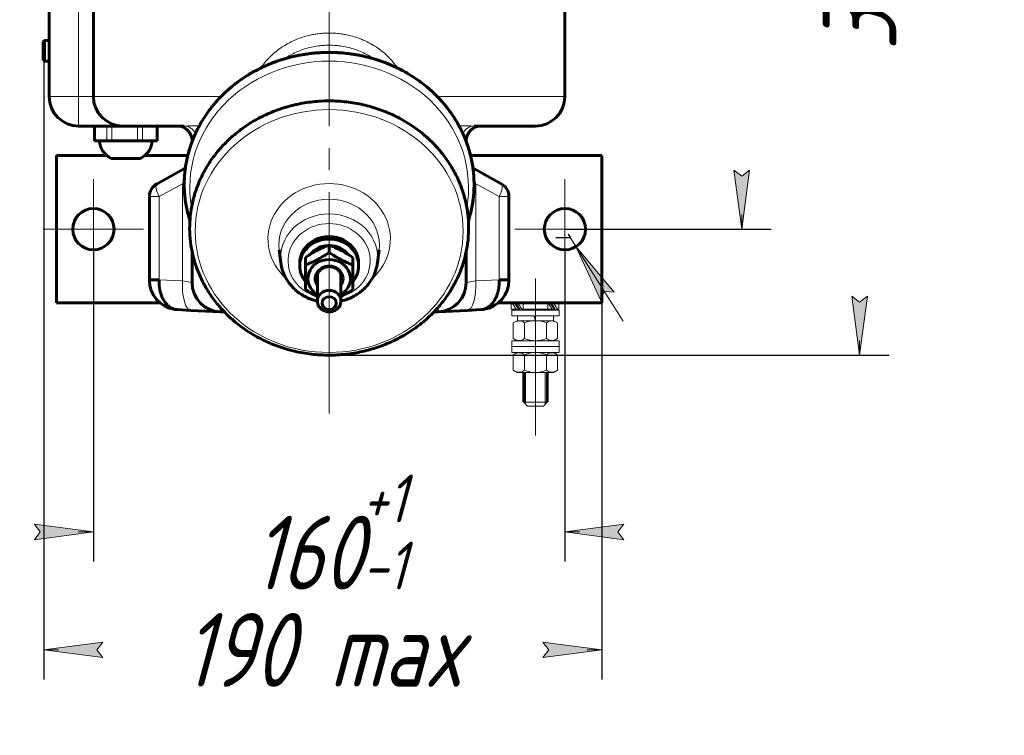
# Model space of a CAD drawing. Header units: millimetres. Extents: x 29 to 246, y -59 to 268.
# Tile 3 of 11: x 54 to 121, y 49 to 98. Entities that reach past the tile are written whole.
import ezdxf

# ---------------------------------------------------------------- set-up
doc = ezdxf.new("R2010")
doc.units = ezdxf.units.MM
for name, pattern in [('K5LT_AXLED', [19.5, 15, -1.5, 1.5, -1.5]), ('K5LT_BASIC', [0]), ('K5LT_THIN', [0])]:
    doc.linetypes.add(name, pattern=pattern)
doc.layers.add('Системный слой', color=7, linetype='Continuous')
doc.styles.add('KDIMTEXTSTYLE', font='GOST_AU.SHX', dxfattribs={"width": 0.96, "oblique": 15, "height": 5})
doc.dimstyles.new('KDIMSTYLE (0.20)', dxfattribs={"dimtxt": 5, "dimasz": 1, "dimexe": 2, "dimexo": 0, "dimgap": 1, "dimtad": 1, "dimlfac": 5, "dimtxsty": 'KDIMTEXTSTYLE', "dimsah": 1, "dimcen": 0, "dimdle": 1, "dimadec": 0, "dimazin": 0, "dimtfac": 0.667, "dimtmove": 0, "dimatfit": 3, "dimfxl": 1, "dimtvp": 1, "dimtolj": 1, "dimtzin": 0, "dimarcsym": 0})

# ---------------------------------------------------------------- blocks, each defined once
blk = doc.blocks.new('U6')
at = {"layer": 'Системный слой', "color": 30, "linetype": 'K5LT_AXLED', "lineweight": 18, "true_color": 0xff8000}
for q in [(75.252, 140.167), (54.252, 105.821), (75.252, 71.013), (94.652, 105.821)]:
    blk.add_line((75.252, 105.821), q, dxfattribs=at)
blk = doc.blocks.new('KDIMARROW_01')
at = {"layer": 'Системный слой'}
blk.add_hatch(color=0, dxfattribs=at).paths.add_polyline_path([(0, 0), (-4, 0.527), (-3.6, 0), (-4, -0.527)])
at = {"layer": 'Системный слой', "color": 0, "linetype": 'K5LT_THIN', "lineweight": 18}
for p, q in [((-3.6, 0), (-4, 0.527)), ((-4, 0.527), (0, 0)), ((0, 0), (-4, -0.527)), ((-4, -0.527), (-3.6, 0)), ((0, 0), (-1, 0))]:
    blk.add_line(p, q, dxfattribs=at)
blk = doc.blocks.new('U8')
at = {"layer": 'Системный слой', "color": 30, "linetype": 'K5LT_AXLED', "lineweight": 18, "true_color": 0xff8000}
for q in [(91.252, 87.221), (87.852, 83.821), (94.652, 83.821), (91.252, 80.421)]:
    blk.add_line((91.252, 83.821), q, dxfattribs=at)
blk = doc.blocks.new('U9')
at = {"layer": 'Системный слой', "color": 30, "linetype": 'K5LT_AXLED', "lineweight": 18, "true_color": 0xff8000}
for q in [(59.252, 87.221), (55.852, 83.821), (62.652, 83.821), (59.252, 80.421)]:
    blk.add_line((59.252, 83.821), q, dxfattribs=at)
blk = doc.blocks.new('KDIMARROW_02')
at = {"layer": 'Системный слой'}
blk.add_hatch(color=0, dxfattribs=at).paths.add_polyline_path([(3.6, 0), (4, 0.527), (0, 0), (4, -0.527)])
at = {"layer": 'Системный слой', "color": 0, "linetype": 'K5LT_THIN', "lineweight": 18}
for p, q in [((0, 0), (-1, 0)), ((4, 0.527), (0, 0)), ((0, 0), (4, -0.527)), ((0, 0), (6, 0)), ((3.6, 0), (4, 0.527)), ((4, -0.527), (3.6, 0))]:
    blk.add_line(p, q, dxfattribs=at)
blk = doc.blocks.new('U27')
at = {"layer": 'Системный слой', "color": 7, "linetype": 'K5LT_THIN', "lineweight": 18}
for p, q in [((87.679, 78.821), (87.824, 78.821)), ((87.679, 78.821), (87.968, 78.346)), ((87.824, 78.821), (88.122, 78.346)), ((88.122, 78.346), (87.968, 78.346))]:
    blk.add_line(p, q, dxfattribs=at)
blk = doc.blocks.new('U28')
at = {"layer": 'Системный слой', "color": 7, "linetype": 'K5LT_THIN', "lineweight": 18}
for p, q in [((87.919, 78.821), (88.063, 78.821)), ((87.919, 78.821), (88.208, 78.346)), ((88.063, 78.821), (88.361, 78.346)), ((88.361, 78.346), (88.208, 78.346))]:
    blk.add_line(p, q, dxfattribs=at)
blk = doc.blocks.new('U29')
at = {"layer": 'Системный слой', "color": 7, "linetype": 'K5LT_THIN', "lineweight": 18}
for p, q in [((90.109, 78.821), (90.253, 78.821)), ((90.109, 78.821), (90.398, 78.346)), ((90.253, 78.821), (90.551, 78.346)), ((90.551, 78.346), (90.398, 78.346))]:
    blk.add_line(p, q, dxfattribs=at)
blk = doc.blocks.new('U30')
at = {"layer": 'Системный слой', "color": 7, "linetype": 'K5LT_THIN', "lineweight": 18}
for p, q in [((90.33, 78.821), (90.474, 78.821)), ((90.33, 78.821), (90.619, 78.346)), ((90.474, 78.821), (90.772, 78.346)), ((90.772, 78.346), (90.619, 78.346))]:
    blk.add_line(p, q, dxfattribs=at)
blk = doc.blocks.new('U26')
at = {"layer": 'Системный слой', "color": 7, "linetype": 'K5LT_THIN', "lineweight": 18}
for p, q in [((87.612, 78.787), (87.612, 78.387)), ((87.699, 78.787), (87.612, 78.787)), ((87.612, 78.387), (87.943, 78.387)), ((87.939, 78.787), (87.845, 78.787)), ((90.129, 78.787), (88.084, 78.787)), ((88.096, 78.387), (88.183, 78.387)), ((88.335, 78.387), (90.373, 78.387)), ((88.412, 78.787), (88.412, 78.387)), ((88.494, 78.787), (90.129, 78.787)), ((90.092, 78.787), (90.092, 78.387)), ((90.274, 78.787), (90.294, 78.787)), ((90.35, 78.787), (90.274, 78.787)), ((90.827, 78.787), (90.495, 78.787)), ((90.526, 78.387), (90.594, 78.387)), ((90.739, 78.387), (90.827, 78.387)), ((90.827, 78.387), (90.827, 78.787))]:
    blk.add_line(p, q, dxfattribs=at)
at = {"layer": 'Системный слой'}
for name in ['U27', 'U28', 'U29', 'U30']:
    blk.add_blockref(name, (0, 0), dxfattribs=at)
blk = doc.blocks.new('U25')
at = {"layer": 'Системный слой', "color": 30, "linetype": 'K5LT_AXLED', "lineweight": 18, "true_color": 0xff8000}
blk.add_line((89.252, 80.482), (89.252, 69.821), dxfattribs=at)
at = {"layer": 'Системный слой', "color": 7, "linetype": 'K5LT_THIN', "lineweight": 18}
for p, q in [((90.852, 78.332), (87.652, 78.332)), ((87.652, 78.332), (87.652, 77.932)), ((89.252, 78.532), (89.252, 77.012)), ((89.252, 78.212), (89.252, 75.652)), ((89.916, 78.332), (89.916, 78.387)), ((90.852, 77.932), (90.852, 78.332)), ((90.852, 77.932), (87.652, 77.932)), ((88.017, 77.612), (87.75, 77.458)), ((89.252, 77.612), (88.017, 77.612)), ((89.252, 77.932), (88.032, 77.932)), ((88.032, 77.932), (88.032, 77.612)), ((88.032, 77.612), (89.252, 77.612)), ((89.135, 77.932), (89.252, 77.612)), ((89.252, 78.132), (89.252, 76.532)), ((89.252, 77.932), (90.472, 77.932)), ((89.252, 77.612), (90.472, 77.612)), ((89.252, 77.612), (90.472, 77.612)), ((89.252, 77.612), (90.487, 77.612)), ((90.472, 77.612), (89.252, 77.612)), ((90.472, 77.612), (90.472, 77.932)), ((90.487, 77.612), (90.753, 77.458)), ((87.75, 77.458), (87.75, 76.405)), ((88.501, 77.458), (88.501, 76.405)), ((89.252, 77.266), (89.252, 75.666)), ((89.252, 77.266), (89.252, 75.666)), ((90.002, 77.458), (90.002, 76.405)), ((90.753, 77.458), (90.753, 76.405)), ((87.652, 76.252), (87.652, 75.852)), ((89.252, 76.252), (87.652, 76.252)), ((87.75, 76.405), (88.017, 76.252)), ((88.017, 76.252), (89.252, 76.252)), ((90.487, 76.252), (89.252, 76.252)), ((89.252, 76.252), (90.852, 76.252)), ((90.753, 76.405), (90.487, 76.252)), ((90.852, 76.252), (90.852, 75.852)), ((87.652, 75.852), (87.652, 75.452)), ((87.652, 75.852), (89.252, 75.852)), ((89.252, 75.852), (87.652, 75.852)), ((89.252, 76.052), (89.252, 73.492)), ((90.852, 75.852), (89.252, 75.852)), ((90.852, 75.852), (90.852, 75.452)), ((87.652, 75.452), (89.252, 75.452)), ((88.017, 75.452), (87.75, 75.298)), ((87.75, 75.298), (87.75, 74.245)), ((89.252, 75.452), (88.017, 75.452)), ((88.501, 75.298), (88.501, 74.245)), ((89.252, 75.452), (90.487, 75.452)), ((90.852, 75.452), (89.252, 75.452)), ((90.002, 75.298), (90.002, 74.245)), ((90.487, 75.452), (90.753, 75.298)), ((90.753, 75.298), (90.753, 74.245)), ((87.75, 74.245), (88.017, 74.092)), ((90.753, 74.245), (90.487, 74.092)), ((88.017, 74.092), (89.252, 74.092)), ((88.587, 71.935), (88.587, 74.092)), ((90.487, 74.092), (89.252, 74.092)), ((89.916, 71.935), (89.916, 74.092)), ((90.052, 72.071), (88.452, 72.071)), ((88.452, 72.071), (88.702, 71.821)), ((89.802, 71.821), (88.702, 71.821)), ((89.802, 71.821), (90.052, 72.071))]:
    blk.add_line(p, q, dxfattribs=at)
at = {"layer": 'Системный слой', "color": 7, "linetype": 'K5LT_THIN', "const_width": 0.18}
for points in [[(90.052, 78.787), (90.052, 78.821), (88.452, 78.821), (88.452, 78.787)], [(88.452, 78.387), (88.452, 78.346)], [(90.052, 78.332), (90.052, 78.387)], [(88.452, 74.092), (88.452, 72.071)], [(90.052, 72.071), (90.052, 74.092)]]:
    blk.add_lwpolyline(points, dxfattribs=at)
at = {"layer": 'Системный слой', "color": 7, "linetype": 'K5LT_THIN', "lineweight": 18}
for centre, radius, start, end in [((88.138, 77.057), 0.541, 47.81721, 117.99999), ((89.252, 75.702), 1.91, 90, 113.13732), ((89.252, 75.702), 1.91, 66.86268, 90), ((90.366, 77.057), 0.541, 62.00001, 132.18279), ((88.138, 76.806), 0.541, 242.00001, 312.18279), ((89.252, 78.162), 1.91, 246.86268, 270), ((89.252, 78.162), 1.91, 270, 293.13732), ((90.366, 76.806), 0.541, 227.81721, 297.99999), ((88.138, 74.897), 0.541, 47.81721, 117.99999), ((89.252, 73.542), 1.91, 90, 113.13732), ((89.252, 73.542), 1.91, 66.86268, 90), ((90.366, 74.897), 0.541, 62.00001, 132.18279), ((88.138, 74.646), 0.541, 242.00001, 312.18279), ((89.252, 76.002), 1.91, 246.86268, 270), ((89.252, 76.002), 1.91, 270, 293.13732), ((90.366, 74.646), 0.541, 227.81721, 297.99999)]:
    blk.add_arc(centre, radius, start, end, dxfattribs=at)
at = {"layer": 'Системный слой'}
blk.add_blockref('U26', (0, 0), dxfattribs=at)

msp = doc.modelspace()

# ---------------------------------------------------------------- linework, layer by layer
at = {"layer": 'Системный слой', "color": 5, "linetype": 'K5LT_BASIC', "lineweight": 60, "true_color": 0x0000ff}
for p, q in [((56.2516, 118.8205), (56.2516, 92.8205)), ((59.2516, 92.8205), (59.2516, 118.8205)), ((91.2516, 118.8205), (91.2516, 92.8205)), ((55.9316, 96.6205), (55.8516, 96.5405)), ((55.8516, 96.5405), (55.8516, 95.9205)), ((55.9316, 96.6205), (56.2516, 96.6205)), ((55.9316, 96.6205), (55.9316, 95.9205)), ((55.8516, 95.9205), (55.8516, 95.3005)), ((55.9316, 95.9205), (55.9316, 95.2205)), ((55.9316, 95.2205), (55.8516, 95.3005)), ((55.9316, 95.2205), (56.2516, 95.2205)), ((61.2216, 90.8205), (58.2516, 90.8205)), ((59.3211, 89.8205), (59.3211, 90.8205)), ((61.2516, 90.8205), (61.2216, 90.8205)), ((61.2516, 90.8205), (65.414, 90.8205)), ((63.5821, 89.8205), (63.5821, 90.8205)), ((89.2516, 90.8205), (85.0892, 90.8205)), ((59.3665, 89.8205), (59.3211, 89.8205)), ((60.1683, 89.8205), (59.3665, 89.8205)), ((60.506, 89.8205), (60.1683, 89.8205)), ((62.2365, 89.8205), (60.506, 89.8205)), ((62.591, 89.8205), (62.2365, 89.8205)), ((63.5197, 89.8205), (62.591, 89.8205)), ((63.5821, 89.8205), (63.5197, 89.8205)), ((65.9516, 89.7673), (65.9516, 89.8205)), ((65.9516, 89.8205), (65.9516, 89.8205)), ((84.5516, 89.7673), (84.5516, 89.8205)), ((84.5516, 89.8205), (84.5516, 89.8205)), ((56.7516, 78.8205), (56.7516, 88.8205)), ((60.1571, 88.8205), (56.7516, 88.8205)), ((62.4516, 88.6205), (60.4516, 88.6205)), ((65.6574, 88.8205), (62.7461, 88.8205)), ((65.6574, 88.8205), (62.7461, 88.8205)), ((93.7516, 88.8205), (84.8458, 88.8205)), ((93.7516, 78.8205), (93.7516, 88.8205)), ((63.5697, 86.9055), (65.4335, 87.9306)), ((85.0697, 87.9306), (86.9335, 86.9055)), ((63.0516, 80.3578), (63.0516, 86.0293)), ((87.4516, 86.0293), (87.4516, 80.3578)), ((65.9516, 82.2871), (65.9516, 80.2058)), ((71.9774, 81.5322), (71.867, 82.4171)), ((71.867, 82.4171), (71.867, 82.4171)), ((75.2516, 82.7453), (75.2516, 82.2342)), ((78.5258, 81.5322), (78.6362, 82.4171)), ((78.6362, 82.4171), (78.6362, 82.4171)), ((84.5516, 82.2871), (84.5516, 80.2058)), ((73.6516, 81.9081), (73.6516, 81.397)), ((76.8516, 81.9081), (76.8516, 81.397)), ((73.2516, 81.3394), (73.2516, 81.5084)), ((73.6516, 79.7225), (73.6516, 81.397)), ((76.8516, 81.397), (76.8516, 79.7225)), ((77.2516, 81.3394), (77.2516, 81.5084)), ((74.4516, 78.9389), (74.4516, 80.7907)), ((76.0516, 78.9389), (76.0516, 80.7907)), ((63.7723, 78.8205), (56.7516, 78.8205)), ((65.873, 78.312), (64.9469, 78.3606)), ((65.873, 78.312), (67.8469, 78.2086)), ((68.1506, 78.1927), (67.8469, 78.2086)), ((82.3526, 78.1927), (82.6563, 78.2086)), ((84.6302, 78.312), (82.6563, 78.2086)), ((85.5563, 78.3606), (84.6302, 78.312)), ((93.7516, 78.8205), (86.7309, 78.8205))]:
    msp.add_line(p, q, dxfattribs=at)
at = {"layer": 'Системный слой', "color": 7, "linetype": 'K5LT_THIN', "lineweight": 18}
for p, q in [((58.2516, 118.8205), (58.2516, 92.8205)), ((75.2516, 97.129), (75.2516, 96.3039)), ((56.2516, 92.8205), (58.2516, 92.8205)), ((58.2516, 90.8205), (58.2516, 92.8205)), ((59.2516, 92.8205), (58.2516, 92.8205)), ((59.2516, 92.8205), (67.9132, 92.8205)), ((91.2516, 92.8205), (82.59, 92.8205)), ((59.3665, 89.8205), (59.3665, 90.8205)), ((60.1683, 89.8205), (60.1683, 90.8205)), ((60.506, 89.8205), (60.506, 90.8205)), ((61.2216, 90.8205), (61.2216, 90.8208)), ((62.2365, 89.8205), (62.2365, 90.8205)), ((62.591, 89.8205), (62.591, 90.8205)), ((63.5197, 89.8205), (63.5197, 90.8205)), ((63.7096, 86.0293), (65.2936, 86.9005)), ((65.2936, 80.3093), (65.2936, 86.9005)), ((65.2936, 86.9005), (65.4184, 86.9005)), ((85.0848, 86.9005), (85.2096, 86.9005)), ((85.2096, 86.9005), (86.7936, 86.0293)), ((85.2096, 86.9005), (85.2096, 80.3093)), ((63.0516, 86.0293), (63.7096, 86.0293)), ((63.7096, 80.3934), (63.7096, 86.0293)), ((86.7936, 86.0293), (86.7936, 80.3923)), ((87.4516, 86.0293), (86.7936, 86.0293)), ((65.2936, 80.3093), (63.7096, 80.3934)), ((65.2936, 80.3093), (65.9516, 80.2058)), ((85.2096, 80.3093), (84.5516, 80.2058)), ((86.7936, 80.3923), (85.2096, 80.3093))]:
    msp.add_line(p, q, dxfattribs=at)
at = {"layer": 'Системный слой', "color": 5, "linetype": 'K5LT_BASIC', "lineweight": 60, "true_color": 0x0000ff}
for centre in [(59.2516, 83.8205), (91.2516, 83.8205)]:
    msp.add_circle(centre, 1.4, dxfattribs=at)
for centre, radius, start, end in [((58.2516, 92.8205), 2, 180, 270), ((61.2516, 92.8205), 2, 180, 270), ((89.2516, 92.8205), 2, 270, 0), ((64.9516, 89.8205), 1, 0, 90), ((85.5516, 89.8205), 1, 90, 180), ((85.5516, 89.8205), 1, 103.593564, 180.000096), ((61.1339, 89.9421), 1.4873, 184.687832, 242.692303), ((61.7693, 89.9421), 1.4873, 297.307697, 355.312168), ((64.9516, 88.8068), 1, 298.810794, 302.852208), ((85.5516, 88.8068), 1, 237.147792, 241.189206), ((64.0516, 86.0293), 1, 118.810794, 180), ((86.4516, 86.0293), 1, 0, 61.189206), ((65.0516, 80.3578), 2, 180, 261.111805), ((67.9516, 80.2058), 2, 180, 267), ((82.5516, 80.2058), 2, 273, 0), ((85.4516, 80.3578), 2, 278.888195, 0)]:
    msp.add_arc(centre, radius, start, end, dxfattribs=at)
at = {"layer": 'Системный слой', "color": 7, "linetype": 'K5LT_THIN', "lineweight": 18}
for centre, major_axis, ratio, start_param, end_param in [((75.2516, 86.6519), (-9.4591, 0), 0.9063078, 4.712389, 6.4415632), ((75.2516, 86.6519), (-9.4591, 0), 0.9063078, 2.9832147, 4.712389), ((65.414, 89.8205), (0, 1), 0.877647, 5.2255206, 6.2831853), ((85.0892, 89.8205), (0, 1), 0.877647, 0, 1.0576647), ((67.9516, 89.8205), (-2, 0), 0.25, 6.0119824, 6.2831853), ((82.5516, 89.8205), (-2, 0), 0.25, 3.1415927, 3.4127955), ((64.9516, 86.5243), (0.5168, 1.4122), 0.1343532, 6.1624806, 6.4360613), ((85.5516, 86.5243), (0.5168, -1.4122), 0.1343532, 2.9887166, 3.2622974), ((64.0516, 86.0293), (0.4819, -0.8762), 0.3038392, 3.1415927, 4.5468075), ((64.9516, 86.5243), (0.5168, 1.4122), 0.1343532, -1.2523388, -0.8423129), ((75.2516, 83.151), (-4.1533, 0), 0.9063078, 4.712389, 7.0731677), ((75.2516, 83.151), (-4.1533, 0), 0.9063078, 2.3516103, 4.712389), ((85.5516, 86.5243), (0.5168, -1.4122), 0.1343532, 3.9839055, 4.3939314), ((86.4516, 86.0293), (0.4819, 0.8762), 0.3038392, 4.8779705, 6.2831853), ((75.2516, 82.7641), (-3.4062, 0), 0.9063078, 4.712389, 6.3958121), ((75.2516, 82.7641), (-3.4062, 0), 0.9063078, 3.0289659, 4.712389), ((75.2516, 81.8678), (-3.2951, 0), 0.9063078, 4.712389, 6.3958121), ((75.2516, 81.6675), (-2.7913, 0), 0.9063078, 4.712389, 7.562849), ((75.2516, 81.8678), (-3.2951, 0), 0.9063078, 3.0289659, 4.712389), ((75.2516, 81.6675), (-2.7913, 0), 0.9063078, 1.861929, 4.712389), ((65.9777, 80.3093), (-0.1047, -1.9973), 0.3416061, 4.7302899, 6.2831853), ((84.5255, 80.3093), (0.1047, -1.9973), 0.3416061, 0, 1.5528954), ((67.9516, 88.2168), (0.1047, 10.0082), 0.0060299, 3.1413398, 3.384679), ((82.5516, 88.2168), (-0.1047, 10.0082), 0.0060299, 2.8985063, 3.1418455)]:
    msp.add_ellipse(centre, major_axis=major_axis, ratio=ratio, start_param=start_param, end_param=end_param, dxfattribs=at)
msp.add_ellipse((75.2516, 83.6935), major_axis=(-9.0922, 0), ratio=0.9063078, dxfattribs=at)
at = {"layer": 'Системный слой', "color": 5, "linetype": 'K5LT_BASIC', "lineweight": 60, "true_color": 0x0000ff}
for centre, major_axis, start_param, end_param in [((75.2516, 81.5084), (2, 0), 0, 3.1415927), ((75.2516, 81.3394), (2, 0), 0, 3.1415927), ((75.2516, 81.3394), (1.52, 0), 1.6220021, 2.5222312), ((75.2516, 81.3394), (1.52, 0), 0.6193614, 1.5195906), ((75.2516, 80.4603), (-1.44, 0), 4.712389, 7.2649507), ((75.2516, 80.4603), (-1.44, 0), 2.1598273, 4.712389), ((75.2516, 81.3394), (2, 0), 3.1415927, 3.7850938), ((75.2516, 80.4603), (0.9428, 0), 0, 3.6991906), ((75.2516, 80.4933), (0.8647, 0), 0, 3.1415927), ((75.2516, 81.3394), (2, 0), 5.6396842, 6.2831853), ((75.2516, 80.4933), (0.8647, 0), 3.1415927, 3.5308425), ((75.2516, 80.4933), (0.8647, 0), 5.8939354, 6.2831853), ((75.2516, 80.4603), (0.9428, 0), 5.7255873, 6.2831853), ((75.2516, 78.9389), (-0.8, 0), 4.712389, 6.2831853), ((75.2516, 78.9389), (-0.8, 0), 3.1415927, 4.712389), ((75.2516, 78.9389), (-0.8, 0), 0, 3.1415927)]:
    msp.add_ellipse(centre, major_axis=major_axis, ratio=0.9063078, start_param=start_param, end_param=end_param, dxfattribs=at)
msp.add_ellipse((75.2516, 78.8037), major_axis=(0.48, 0), ratio=0.9063078, dxfattribs=at)
at = {"layer": 'Системный слой', "color": 7, "linetype": 'K5LT_THIN', "lineweight": 18}
for points, knots in [([(70.5977, 94.7488), (70.6916, 94.8843), (70.8937, 95.1497), (71.2373, 95.5239), (71.6291, 95.8764), (72.0682, 96.1989), (72.5486, 96.4819), (73.0495, 96.7129), (73.5317, 96.8812), (73.947, 96.9883), (74.2676, 97.0492), (74.5103, 97.084), (74.7113, 97.1055), (74.8987, 97.1195), (75.0785, 97.1274), (75.195, 97.129), (75.2516, 97.129)], [0, 0, 0, 0, 1.5379366, 3.1140937, 4.7586227, 6.4836004, 8.2332319, 9.9972417, 11.6611839, 13.0218876, 14.0160543, 14.7136868, 15.3173072, 15.9094399, 16.4703375, 17, 17, 17, 17]), ([(79.9055, 94.7488), (79.8117, 94.8843), (79.6096, 95.1497), (79.2659, 95.5239), (78.8741, 95.8764), (78.435, 96.1989), (77.9546, 96.4819), (77.4537, 96.7129), (76.9715, 96.8812), (76.5562, 96.9883), (76.2356, 97.0492), (75.9929, 97.084), (75.7919, 97.1055), (75.6045, 97.1195), (75.4247, 97.1274), (75.3082, 97.129), (75.2516, 97.129)], [0, 0, 0, 0, 1.5379366, 3.1140937, 4.7586227, 6.4836004, 8.2332319, 9.9972417, 11.6611839, 13.0218876, 14.0160543, 14.7136868, 15.3173072, 15.9094399, 16.4703375, 17, 17, 17, 17]), ([(72.2074, 95.3753), (72.3623, 95.4836), (72.6628, 95.6682), (73.1279, 95.89), (73.5842, 96.057), (74.0466, 96.1801), (74.491, 96.258), (74.8924, 96.2966), (75.1391, 96.3039), (75.2516, 96.3039)], [0, 0, 0, 0, 1.7792076, 3.3059186, 4.8073348, 6.2912468, 7.7300429, 8.9653028, 10, 10, 10, 10]), ([(78.2958, 95.3753), (78.1409, 95.4836), (77.8404, 95.6682), (77.3753, 95.89), (76.919, 96.057), (76.4566, 96.1801), (76.0122, 96.258), (75.6108, 96.2966), (75.3641, 96.3039), (75.2516, 96.3039)], [0, 0, 0, 0, 1.7792076, 3.3059186, 4.8073348, 6.2912468, 7.7300429, 8.9653028, 10, 10, 10, 10]), ([(65.414, 90.8205), (65.4316, 90.8205), (65.4649, 90.8206), (65.5129, 90.8208), (65.5553, 90.821), (65.5939, 90.8212), (65.6357, 90.8215), (65.6859, 90.8219), (65.7455, 90.8224), (65.8101, 90.8228), (65.8805, 90.8233), (65.9596, 90.8238), (66.0498, 90.8242), (66.1584, 90.8245), (66.2866, 90.8246), (66.3836, 90.8244), (66.4349, 90.8242)], [0, 0, 0, 0, 1.095702, 2.0643878, 2.8836821, 3.553585, 4.2621353, 5.2191895, 6.3091779, 7.4422595, 8.5846501, 9.8698566, 11.3239202, 12.8785486, 14.8642188, 17, 17, 17, 17]), ([(85.0892, 90.8205), (85.0716, 90.8205), (85.0383, 90.8206), (84.9903, 90.8208), (84.9479, 90.821), (84.9093, 90.8212), (84.8675, 90.8215), (84.8173, 90.8219), (84.7578, 90.8224), (84.6931, 90.8228), (84.6227, 90.8233), (84.5436, 90.8238), (84.4534, 90.8242), (84.3448, 90.8245), (84.2166, 90.8246), (84.1196, 90.8244), (84.0683, 90.8242)], [0, 0, 0, 0, 1.095702, 2.0643878, 2.8836821, 3.553585, 4.2621353, 5.2191895, 6.3091779, 7.4422595, 8.5846501, 9.8698566, 11.3239202, 12.8785486, 14.8642188, 17, 17, 17, 17])]:
    msp.add_open_spline(points, degree=3, knots=knots, dxfattribs=at)
at = {"layer": 'Системный слой', "color": 5, "linetype": 'K5LT_BASIC', "lineweight": 60, "true_color": 0x0000ff}
for points, knots in [([(65.8001, 84.3835), (65.7626, 84.5025), (65.7278, 84.6223), (65.6158, 85.043), (65.5528, 85.3472), (65.462, 85.9582), (65.4339, 86.2651), (65.4126, 86.8791), (65.4192, 87.1862), (65.467, 87.7984), (65.5082, 88.1034), (65.6248, 88.709), (65.7004, 89.0095), (65.8857, 89.6038), (65.9956, 89.8974), (66.2493, 90.4752), (66.3934, 90.7592), (66.715, 91.315), (66.8929, 91.5866), (67.2817, 92.1146), (67.493, 92.3706), (67.9476, 92.8642), (68.1913, 93.1013), (68.7095, 93.5537), (68.9844, 93.7684), (69.5633, 94.1724), (69.8676, 94.3611), (70.503, 94.7092), (70.8345, 94.8681), (71.5212, 95.1531), (71.8768, 95.2785), (72.6085, 95.4929), (72.9849, 95.5812), (73.7541, 95.7181), (74.1471, 95.7659), (74.778, 95.8074), (75.0148, 95.8152), (75.2516, 95.8152)], [272.0300078, 272.0300078, 272.0300078, 272.0300078, 278.3038198, 278.3038198, 293.960513, 293.960513, 309.5317209, 309.5317209, 325.064233, 325.064233, 340.6059146, 340.6059146, 356.2041037, 356.2041037, 371.9040965, 371.9040965, 387.7478272, 387.7478272, 403.7728613, 403.7728613, 420.0117968, 420.0117968, 436.4921441, 436.4921441, 453.2369158, 453.2369158, 470.265695, 470.265695, 487.5962372, 487.5962372, 505.2465657, 505.2465657, 523.2373571, 523.2373571, 541.594702, 541.594702, 552.5759386, 552.5759386, 552.5759386, 552.5759386]), ([(75.2516, 95.8152), (74.8416, 95.8152), (74.4317, 95.7919), (73.6274, 95.6998), (73.233, 95.6321), (72.4643, 95.4554), (72.0898, 95.3472), (71.3648, 95.0934), (71.0139, 94.9486), (70.3395, 94.6255), (70.0156, 94.4479), (69.3978, 94.0634), (69.1035, 93.8571), (68.5471, 93.4191), (68.2845, 93.1881), (67.793, 92.7046), (67.5637, 92.4526), (67.1398, 91.9313), (66.9447, 91.6622), (66.5899, 91.1102), (66.4298, 90.8275), (66.145, 90.2516), (66.0199, 89.9586), (65.8053, 89.365), (65.7154, 89.0646), (65.5709, 88.4591), (65.5161, 88.1541), (65.4413, 87.5419), (65.4213, 87.2348), (65.4159, 86.6208), (65.4306, 86.314), (65.4943, 85.7029), (65.5434, 85.3987), (65.6623, 84.8573), (65.7259, 84.619), (65.8001, 84.3835)], [0, 0, 0, 0, 19.5739494, 19.5739494, 38.6986106, 38.6986106, 57.4190212, 57.4190212, 75.7682266, 75.7682266, 93.7713527, 93.7713527, 111.4490039, 111.4490039, 128.820198, 128.820198, 145.904894, 145.904894, 162.72601, 162.72601, 179.3108663, 179.3108663, 195.6920055, 195.6920055, 211.907256, 211.907256, 227.9992121, 227.9992121, 244.014135, 244.014135, 260.000577, 260.000577, 276.0078279, 276.0078279, 288.7861817, 288.7861817, 288.7861817, 288.7861817]), ([(84.7031, 84.3835), (84.7622, 84.5714), (84.8147, 84.761), (84.9323, 85.2536), (84.9871, 85.5587), (85.0619, 86.1708), (85.0819, 86.478), (85.0873, 87.092), (85.0726, 87.3988), (85.0089, 88.0099), (84.9598, 88.3141), (84.8272, 88.9175), (84.7437, 89.2167), (84.5426, 89.8076), (84.4247, 90.0992), (84.1553, 90.6724), (84.0034, 90.9538), (83.6661, 91.5038), (83.4804, 91.7721), (83.0763, 92.2926), (82.8574, 92.5446), (82.3879, 93.0293), (82.1369, 93.2616), (81.6043, 93.7034), (81.3224, 93.9124), (80.7301, 94.3042), (80.4192, 94.4863), (79.7715, 94.8205), (79.4342, 94.972), (78.7365, 95.2413), (78.3757, 95.3584), (77.6346, 95.5555), (77.2541, 95.6348), (76.4774, 95.7528), (76.0811, 95.7907), (75.5398, 95.8123), (75.3957, 95.8152), (75.2516, 95.8152)], [201.7138196, 201.7138196, 201.7138196, 201.7138196, 211.9072294, 211.9072294, 227.9991856, 227.9991856, 244.0141086, 244.0141086, 260.0005506, 260.0005506, 276.0078014, 276.0078014, 292.084236, 292.084236, 308.2757905, 308.2757905, 324.6246674, 324.6246674, 341.1683916, 341.1683916, 357.9392937, 357.9392937, 374.9645663, 374.9645663, 392.266947, 392.266947, 409.8659844, 409.8659844, 427.7798339, 427.7798339, 446.0274373, 446.0274373, 464.6311038, 464.6311038, 483.6194189, 483.6194189, 490.500002, 490.500002, 490.500002, 490.500002]), ([(75.2516, 95.8152), (75.6616, 95.8152), (76.0715, 95.7919), (76.8758, 95.6998), (77.2702, 95.6321), (78.0389, 95.4554), (78.4134, 95.3472), (79.1384, 95.0934), (79.4893, 94.9486), (80.1636, 94.6255), (80.4876, 94.4479), (81.1053, 94.0634), (81.3997, 93.8571), (81.9561, 93.4192), (82.2187, 93.1881), (82.7101, 92.7046), (82.9395, 92.4526), (83.3634, 91.9313), (83.5585, 91.6622), (83.9133, 91.1102), (84.0734, 90.8275), (84.3582, 90.2516), (84.4833, 89.9586), (84.6979, 89.365), (84.7878, 89.0646), (84.9323, 88.4591), (84.9871, 88.1541), (85.0619, 87.5419), (85.0819, 87.2348), (85.0873, 86.6208), (85.0726, 86.314), (85.0089, 85.7029), (84.9598, 85.3987), (84.8409, 84.8573), (84.7773, 84.619), (84.7031, 84.3835)], [0, 0, 0, 0, 19.0152416, 19.0152416, 37.5943211, 37.5943211, 55.7806818, 55.7806818, 73.6064267, 73.6064267, 91.0959648, 91.0959648, 108.2693129, 108.2693129, 125.1449462, 125.1449462, 141.7422542, 141.7422542, 158.0835013, 158.0835013, 174.1952284, 174.1952284, 190.1090493, 190.1090493, 205.8617134, 205.8617134, 221.4945997, 221.4945997, 237.0526496, 237.0526496, 252.5830304, 252.5830304, 268.1336257, 268.1336257, 280.5476892, 280.5476892, 280.5476892, 280.5476892]), ([(79.7942, 76.3293), (79.4763, 76.171), (79.1485, 76.0293), (78.4711, 75.7787), (78.1211, 75.6705), (77.4029, 75.4903), (77.0344, 75.4191), (76.2829, 75.3159), (75.8999, 75.2848), (75.1238, 75.2651), (74.7308, 75.2773), (73.9543, 75.3457), (73.5709, 75.4013), (72.8223, 75.5533), (72.4571, 75.6487), (71.7488, 75.8765), (71.4056, 76.0081), (70.7446, 76.3044), (70.4265, 76.4684), (69.8188, 76.8256), (69.5287, 77.0182), (68.979, 77.4286), (68.719, 77.6459), (68.2311, 78.1019), (68.0028, 78.3401), (67.5795, 78.8343), (67.3839, 79.0899), (67.0269, 79.6152), (66.8648, 79.8847), (66.575, 80.4345), (66.4467, 80.7147), (66.2245, 81.2828), (66.1301, 81.5707), (65.9753, 82.1516), (65.9147, 82.4446), (65.8272, 83.0331), (65.8002, 83.3287), (65.7796, 83.92), (65.786, 84.2158), (65.832, 84.8053), (65.8717, 85.0991), (65.984, 85.6823), (66.0569, 85.9718), (66.2353, 86.5441), (66.3412, 86.8268), (66.5855, 87.3833), (66.7242, 87.6568), (67.034, 88.192), (67.2053, 88.4535), (67.5797, 88.9619), (67.7831, 89.2084), (68.2208, 89.6836), (68.4554, 89.912), (68.9544, 90.3475), (69.2191, 90.5542), (69.7763, 90.9431), (70.0693, 91.1247), (70.681, 91.4599), (71.0001, 91.6128), (71.6611, 91.8871), (72.0034, 92.0078), (72.7077, 92.2142), (73.07, 92.2992), (73.8104, 92.431), (74.1887, 92.4769), (74.7959, 92.5169), (75.0238, 92.5244), (75.2516, 92.5244)], [0, 0, 0, 0, 17.2779762, 17.2779762, 34.8793877, 34.8793877, 52.826355, 52.826355, 71.1474689, 71.1474689, 89.8810822, 89.8810822, 108.3781074, 108.3781074, 126.4774673, 126.4774673, 144.2133258, 144.2133258, 161.6113722, 161.6113722, 178.6922168, 178.6922168, 195.4743137, 195.4743137, 211.9764673, 211.9764673, 228.2199343, 228.2199343, 244.2298944, 244.2298944, 260.0364412, 260.0364412, 275.6747883, 275.6747883, 291.1848354, 291.1848354, 306.6103283, 306.6103283, 321.9975596, 321.9975596, 337.3938803, 337.3938803, 352.8460633, 352.8460633, 368.3989835, 368.3989835, 384.0940444, 384.0940444, 399.9684371, 399.9684371, 416.054384, 416.054384, 432.3791135, 432.3791135, 448.9653981, 448.9653981, 465.832637, 465.832637, 482.9984406, 482.9984406, 500.4806806, 500.4806806, 518.2998883, 518.2998883, 536.4819699, 536.4819699, 547.3569071, 547.3569071, 547.3569071, 547.3569071]), ([(75.2516, 92.5244), (75.6462, 92.5244), (76.0408, 92.5019), (76.8149, 92.4133), (77.1945, 92.3482), (77.9344, 92.1781), (78.2949, 92.0739), (78.9928, 91.8296), (79.3305, 91.6902), (79.9797, 91.3792), (80.2915, 91.2082), (80.8862, 90.8381), (81.1696, 90.6395), (81.7053, 90.2179), (81.9581, 89.9954), (82.4313, 89.5299), (82.6521, 89.2873), (83.0603, 88.7853), (83.2481, 88.5263), (83.5897, 87.9947), (83.7439, 87.7225), (84.0182, 87.1679), (84.1386, 86.8857), (84.3453, 86.3142), (84.4319, 86.0249), (84.571, 85.4417), (84.6239, 85.148), (84.6959, 84.5584), (84.7152, 84.2626), (84.7203, 83.6713), (84.7062, 83.3757), (84.6449, 82.7872), (84.5976, 82.4943), (84.4699, 81.9131), (84.3895, 81.625), (84.1958, 81.0559), (84.0823, 80.7751), (83.8228, 80.2231), (83.6765, 79.9521), (83.3518, 79.4225), (83.173, 79.1642), (82.7839, 78.6629), (82.5731, 78.4203), (82.1211, 77.9537), (81.8794, 77.73), (81.3667, 77.3046), (81.0953, 77.1034), (80.4872, 76.7012), (80.1468, 76.505), (79.7942, 76.3293)], [0, 0, 0, 0, 18.8338087, 18.8338087, 37.2353702, 37.2353702, 55.2481103, 55.2481103, 72.9039018, 72.9039018, 90.2269812, 90.2269812, 107.2372126, 107.2372126, 123.9529241, 123.9529241, 140.393332, 140.393332, 156.5804487, 156.5804487, 172.5405674, 172.5405674, 188.3049515, 188.3049515, 203.9099469, 203.9099469, 219.3964956, 219.3964956, 234.8089691, 234.8089691, 250.1941065, 250.1941065, 265.599208, 265.599208, 281.0707782, 281.0707782, 296.6529758, 296.6529758, 312.3863374, 312.3863374, 328.3069041, 328.3069041, 344.445745, 344.445745, 360.8290015, 360.8290015, 377.4785561, 377.4785561, 396.6430929, 396.6430929, 396.6430929, 396.6430929]), ([(75.2516, 82.7453), (75.1616, 82.7109), (75.0255, 82.6565), (74.8536, 82.5818), (74.7273, 82.5242), (74.6013, 82.4638), (74.4783, 82.4015), (74.3551, 82.3361), (74.2309, 82.2673), (74.0928, 82.1871), (73.8985, 82.0692), (73.7521, 81.9748), (73.6516, 81.9081)], [0, 0, 0, 0, 2.2516128, 3.3636258, 4.1943208, 5.3126377, 6.3991186, 7.1458945, 8.2722292, 9.3857822, 10.4835241, 13, 13, 13, 13]), ([(73.6516, 81.397), (73.7416, 81.4314), (73.8777, 81.4858), (74.0496, 81.5605), (74.1759, 81.6181), (74.3019, 81.6785), (74.4249, 81.7408), (74.5482, 81.8062), (74.6723, 81.8749), (74.8104, 81.9552), (75.0047, 82.0731), (75.1511, 82.1674), (75.2516, 82.2342)], [0, 0, 0, 0, 2.2516128, 3.3636258, 4.1943208, 5.3126377, 6.3991186, 7.1458945, 8.2722292, 9.3857822, 10.4835241, 13, 13, 13, 13]), ([(76.8516, 81.9081), (76.7616, 81.9679), (76.609, 82.0665), (76.4368, 82.1712), (76.3103, 82.2453), (76.2013, 82.3071), (76.0783, 82.3735), (75.9551, 82.4371), (75.8156, 82.5058), (75.6626, 82.5763), (75.4689, 82.66), (75.3376, 82.7124), (75.2516, 82.7453)], [0, 0, 0, 0, 2.2516128, 3.7727822, 4.1943208, 5.3126377, 6.3991186, 7.1458945, 8.2722292, 9.7534649, 10.8461658, 13, 13, 13, 13]), ([(75.2516, 82.2342), (75.3416, 82.1744), (75.4942, 82.0757), (75.6664, 81.971), (75.7929, 81.897), (75.9019, 81.8351), (76.0249, 81.7688), (76.1482, 81.7051), (76.2876, 81.6365), (76.4406, 81.566), (76.6344, 81.4822), (76.7656, 81.4299), (76.8516, 81.397)], [0, 0, 0, 0, 2.2516128, 3.7727822, 4.1943208, 5.3126377, 6.3991186, 7.1458945, 8.2722292, 9.7534649, 10.8461658, 13, 13, 13, 13]), ([(74.4516, 78.9357), (74.3473, 78.9597), (74.2442, 78.9884), (74.022, 79.0614), (73.9037, 79.1076), (73.6756, 79.2115), (73.5658, 79.269), (73.3557, 79.3941), (73.2553, 79.4616), (73.0649, 79.6056), (72.9747, 79.6819), (72.8053, 79.8421), (72.726, 79.9259), (72.5787, 80.0999), (72.5106, 80.19), (72.3862, 80.3754), (72.3297, 80.4706), (72.2286, 80.6651), (72.1838, 80.7643), (72.1064, 80.9657), (72.0736, 81.0678), (72.0157, 81.2901), (71.9926, 81.4107), (71.9774, 81.5322)], [89.4500833, 89.4500833, 89.4500833, 89.4500833, 94.6187847, 94.6187847, 100.7822069, 100.7822069, 106.8338722, 106.8338722, 112.7817637, 112.7817637, 118.6328358, 118.6328358, 124.3938834, 124.3938834, 130.0722807, 130.0722807, 135.6763762, 135.6763762, 141.2160603, 141.2160603, 146.7027168, 146.7027168, 153, 153, 153, 153]), ([(78.5258, 81.5322), (78.5127, 81.4277), (78.4938, 81.3238), (78.4442, 81.1181), (78.4136, 81.0163), (78.3407, 80.8156), (78.2984, 80.7167), (78.2025, 80.5228), (78.1487, 80.4279), (78.0301, 80.2428), (77.9651, 80.1528), (77.8242, 79.9787), (77.7483, 79.8947), (77.586, 79.7337), (77.4995, 79.6568), (77.3167, 79.5112), (77.2202, 79.4426), (77.0182, 79.3147), (76.9125, 79.2556), (76.6928, 79.1477), (76.5787, 79.0992), (76.3433, 79.0137), (76.2219, 78.977), (76.083, 78.943), (76.0673, 78.9393), (76.0516, 78.9357)], [0, 0, 0, 0, 5.4178766, 5.4178766, 10.8591859, 10.8591859, 16.3381423, 16.3381423, 21.8675657, 21.8675657, 27.4587454, 27.4587454, 33.1214778, 33.1214778, 38.8640983, 38.8640983, 44.6938723, 44.6938723, 50.6173439, 50.6173439, 56.6410361, 56.6410361, 62.772222, 62.772222, 63.5499167, 63.5499167, 63.5499167, 63.5499167]), ([(64.9469, 78.3606), (64.8751, 78.3643), (64.7419, 78.3874), (64.5611, 78.4615), (64.4052, 78.5605), (64.267, 78.6809), (64.1453, 78.8201), (64.0423, 78.9698), (63.9612, 79.1166), (63.899, 79.2541), (63.854, 79.3728), (63.8202, 79.4777), (63.7937, 79.5726), (63.7716, 79.6656), (63.7537, 79.7548), (63.7397, 79.8386), (63.73, 79.91), (63.7232, 79.9702), (63.7186, 80.0183), (63.7153, 80.0598), (63.7131, 80.0932), (63.7116, 80.1208), (63.7105, 80.1433), (63.7097, 80.1634), (63.7091, 80.1829), (63.7086, 80.201), (63.7082, 80.2176), (63.708, 80.2339), (63.7078, 80.2519), (63.7077, 80.2735), (63.7079, 80.3007), (63.7083, 80.3403), (63.709, 80.3723), (63.7096, 80.3923)], [0, 0, 0, 0, 3.6623609, 6.838062, 9.6037512, 12.3498588, 15.02555, 17.4247071, 19.6435595, 21.4595146, 23.0020424, 24.2031162, 25.3361633, 26.4057791, 27.4626792, 28.4007958, 29.2354544, 29.84862, 30.399266, 30.815923, 31.1989532, 31.4863097, 31.7233393, 31.9450259, 32.1559807, 32.3624051, 32.5525696, 32.7310048, 32.8977106, 33.0902572, 33.3086447, 33.5674096, 34, 34, 34, 34]), ([(85.5563, 78.3606), (85.6281, 78.3643), (85.7613, 78.3874), (85.9421, 78.4615), (86.098, 78.5605), (86.2362, 78.6809), (86.3579, 78.8201), (86.4609, 78.9698), (86.542, 79.1166), (86.6042, 79.2541), (86.6492, 79.3728), (86.683, 79.4777), (86.7095, 79.5726), (86.7316, 79.6656), (86.7495, 79.7548), (86.7635, 79.8386), (86.7732, 79.91), (86.7801, 79.9702), (86.7846, 80.0183), (86.7879, 80.0598), (86.7901, 80.0932), (86.7916, 80.1208), (86.7927, 80.1433), (86.7935, 80.1634), (86.7941, 80.1829), (86.7946, 80.201), (86.795, 80.2176), (86.7952, 80.2339), (86.7954, 80.2519), (86.7955, 80.2735), (86.7953, 80.3007), (86.7949, 80.3403), (86.7942, 80.3723), (86.7936, 80.3923)], [0, 0, 0, 0, 3.6623609, 6.838062, 9.6037512, 12.3498588, 15.02555, 17.4247071, 19.6435595, 21.4595146, 23.0020424, 24.2031162, 25.3361633, 26.4057791, 27.4626792, 28.4007958, 29.2354544, 29.84862, 30.399266, 30.815923, 31.1989532, 31.4863097, 31.7233393, 31.9450259, 32.1559807, 32.3624051, 32.5525696, 32.7310048, 32.8977106, 33.0902572, 33.3086447, 33.5674096, 34, 34, 34, 34]), ([(74.4516, 79.2436), (74.409, 79.2658), (74.3197, 79.3137), (74.1695, 79.3983), (73.9434, 79.5327), (73.7667, 79.6461), (73.6516, 79.7225)], [0, 0, 0, 0, 1.100936, 2.3097936, 3.8972384, 7, 7, 7, 7]), ([(76.8516, 79.7225), (76.7616, 79.6628), (76.609, 79.5641), (76.4368, 79.4594), (76.3103, 79.3853), (76.1971, 79.3211), (76.101, 79.2694), (76.0516, 79.2435)], [0, 0, 0, 0, 2.7712158, 4.6434242, 5.162241, 6.538631, 8, 8, 8, 8]), ([(64.7426, 78.3818), (64.7489, 78.3809), (64.7552, 78.3799), (64.7728, 78.3773), (64.7842, 78.3758), (64.8094, 78.3725), (64.8233, 78.3708), (64.8501, 78.3679), (64.863, 78.3667), (64.8882, 78.3644), (64.9005, 78.3635), (64.9203, 78.3621), (64.928, 78.3616), (64.9388, 78.361), (64.9422, 78.3608), (64.946, 78.3606), (64.9465, 78.3606), (64.9469, 78.3606)], [0, 0, 0, 0, 6.3394075, 6.3394075, 17.7503411, 17.7503411, 31.7503411, 31.7503411, 44.8534131, 44.8534131, 57.4866272, 57.4866272, 65.6330584, 65.6330584, 69.4377684, 69.4377684, 70, 70, 70, 70]), ([(85.7606, 78.3818), (85.7543, 78.3809), (85.748, 78.3799), (85.7304, 78.3773), (85.719, 78.3758), (85.6938, 78.3725), (85.6799, 78.3708), (85.6531, 78.3679), (85.6402, 78.3667), (85.615, 78.3644), (85.6027, 78.3635), (85.5829, 78.3621), (85.5752, 78.3616), (85.5644, 78.361), (85.561, 78.3608), (85.5572, 78.3606), (85.5568, 78.3606), (85.5563, 78.3606)], [0, 0, 0, 0, 6.3394075, 6.3394075, 17.7503411, 17.7503411, 31.7503411, 31.7503411, 44.8534131, 44.8534131, 57.4866272, 57.4866272, 65.6330584, 65.6330584, 69.4377684, 69.4377684, 70, 70, 70, 70])]:
    msp.add_open_spline(points, degree=3, knots=knots, dxfattribs=at)
for points in [[(63.7096, 80.3934), (63.6748, 80.3933), (63.6066, 80.391), (63.5098, 80.3877), (63.4198, 80.3844), (63.3374, 80.3811), (63.2639, 80.3778), (63.2001, 80.3744), (63.1468, 80.3711), (63.1047, 80.3678), (63.0742, 80.3645), (63.0557, 80.3612), (63.0516, 80.3589), (63.0516, 80.3578)], [(86.7936, 80.3944), (86.8284, 80.3933), (86.8966, 80.391), (86.9934, 80.3877), (87.0835, 80.3844), (87.1658, 80.3811), (87.2393, 80.3778), (87.3031, 80.3744), (87.3564, 80.3711), (87.3985, 80.3678), (87.429, 80.3645), (87.4475, 80.3612), (87.4516, 80.3589), (87.4516, 80.3578)]]:
    msp.add_open_spline(points, degree=3, dxfattribs=at)

# ---------------------------------------------------------------- block references
at = {"layer": 'Системный слой'}
for name in ['U6', 'U9', 'U8', 'U25']:
    msp.add_blockref(name, (0, 0), dxfattribs=at)

# ---------------------------------------------------------------- dimensions: what is measured, and where the dimension line sits
at = {"layer": 'Системный слой', "color": 7}
msp.add_linear_dim(base=(111.2516, 136.376), p1=(75.1238, 75.2651), p2=(75.1238, 136.376), angle=90, location=(111.2516, 105.8205), text='\\H5.0;\\W0.965;\\Q15;\\H5.0;\\W0.965;\\Q15;\\Q15;306\\H5.0;\\W0.965;\\Q15;\\Q15; max', dimstyle='KDIMSTYLE (0.20)', override={"dimexo": 0, "dimblk1": 'KDIMARROW_01', "dimblk2": 'KDIMARROW_01', "dimse1": 0, "dimse2": 0, "dimclrt": 7, "dimtolj": 1}, dxfattribs=at).render()
msp.add_linear_dim(base=(103.2516, 127.8205), p1=(91.2516, 83.8205), p2=(91.2516, 127.8205), angle=90, location=(103.2516, 105.8205), dimstyle='KDIMSTYLE (0.20)', override={"dimexo": 0, "dimpost": '\\H5.0;\\W0.965;\\Q15;<>\\H0.65x;\\S+1^-1;\\H1.5x;', "dimblk1": 'KDIMARROW_01', "dimblk2": 'KDIMARROW_01', "dimse1": 0, "dimse2": 0, "dimclrt": 7, "dimtolj": 1}, dxfattribs=at).render()
msp.add_linear_dim(base=(93.7516, 55.2717), p1=(55.8916, 95.3005), p2=(93.7516, 78.8205), location=(74.8216, 55.2717), text='\\H5.0;\\W0.965;\\Q15;\\H5.0;\\W0.965;\\Q15;\\Q15;190\\H5.0;\\W0.965;\\Q15;\\Q15; max', dimstyle='KDIMSTYLE (0.20)', override={"dimexo": 0, "dimblk1": 'KDIMARROW_01', "dimblk2": 'KDIMARROW_01', "dimse1": 0, "dimse2": 0, "dimclrt": 7, "dimtolj": 1}, dxfattribs=at).render()
msp.add_diameter_dim_2p(p1=(90.5031, 85.0036), p2=(92.0001, 82.6374), dimstyle='KDIMSTYLE (0.20)', override={"dimtih": 1, "dimtoh": 1, "dimpost": '\\H5.0;\\W0.965;\\Q15;∅<>\\X\\H5.0;\\W0.965;\\Q15;\\Q15;4 отв.', "dimblk1": 'KDIMARROW_02', "dimblk2": 'KDIMARROW_02', "dimclrt": 7, "dimtmove": 1, "dimatfit": 2, "dimtolj": 1}, dxfattribs=at).render()
msp.add_linear_dim(base=(59.2516, 63.2717), p1=(91.2516, 82.4205), p2=(59.2516, 82.4205), location=(75.2516, 63.2717), dimstyle='KDIMSTYLE (0.20)', override={"dimexo": 0, "dimpost": '\\H5.0;\\W0.965;\\Q15;<>\\H0.65x;\\S+1^-1;\\H1.5x;', "dimblk1": 'KDIMARROW_01', "dimblk2": 'KDIMARROW_01', "dimse1": 0, "dimse2": 0, "dimclrt": 7, "dimtolj": 1}, dxfattribs=at).render()

doc.saveas('drawing.dxf')
